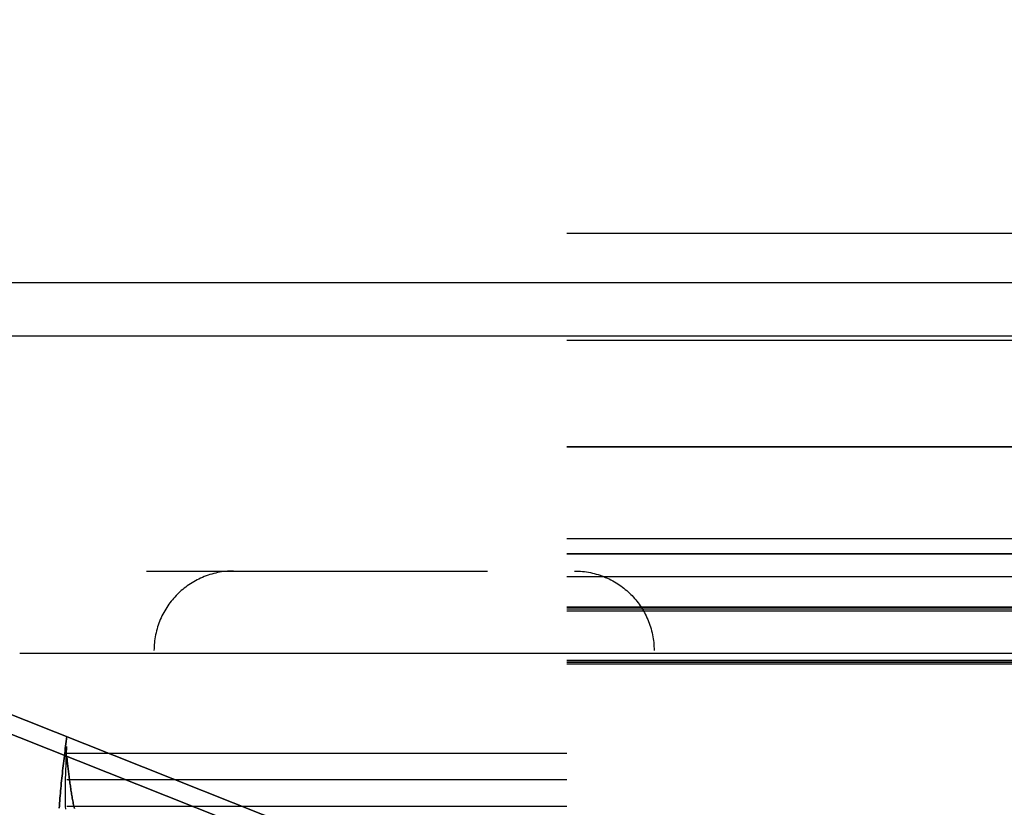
# Model space of a CAD drawing. Header units: millimetres. Extents: x -1690 to 192, y -898 to 54.
# Tile 145 of 256: x 27 to 52, y -809 to -789. Entities that reach past the tile are written whole.
import ezdxf

# ---------------------------------------------------------------- set-up
doc = ezdxf.new("R2010")
doc.units = ezdxf.units.MM
doc.header["$MEASUREMENT"] = 0
doc.layers.add('OVIDIO 186x93x72h', color=7, linetype='Continuous')

msp = doc.modelspace()

# ---------------------------------------------------------------- linework, layer by layer
at = {"layer": 'OVIDIO 186x93x72h', "extrusion": (0, 0.894427, -0.447214)}
for points in [[(-41.216, 261.919), (-41.219, 262.163), (-41.227, 262.409), (-41.241, 262.657), (-41.26, 262.907), (-41.286, 263.159), (-41.318, 263.412), (-41.355, 263.666), (-41.4, 263.921), (-41.45, 264.176), (-41.507, 264.432), (-41.57, 264.689), (-41.64, 264.946), (-41.717, 265.202), (-41.801, 265.458), (-41.891, 265.714), (-41.988, 265.968), (-42.092, 266.221), (-42.203, 266.473), (-42.32, 266.723), (-42.445, 266.971), (-42.576, 267.217), (-42.714, 267.46), (-42.858, 267.701), (-43.009, 267.938), (-43.166, 268.172), (-43.33, 268.403), (-43.5, 268.63), (-43.676, 268.852), (-43.858, 269.07), (-44.046, 269.284), (-44.239, 269.493), (-44.438, 269.697), (-44.642, 269.896), (-44.851, 270.089), (-45.064, 270.277), (-45.283, 270.459), (-45.505, 270.635), (-45.732, 270.805), (-45.962, 270.968), (-46.197, 271.126), (-46.434, 271.277), (-46.675, 271.421), (-46.918, 271.559), (-47.164, 271.69), (-47.412, 271.814), (-47.662, 271.932), (-47.914, 272.043), (-48.167, 272.147), (-48.421, 272.244), (-48.677, 272.334), (-48.933, 272.418), (-49.189, 272.494), (-49.446, 272.564), (-49.702, 272.628), (-49.959, 272.685), (-50.214, 272.735), (-50.469, 272.779), (-50.723, 272.817), (-50.976, 272.849), (-51.227, 272.874), (-51.477, 272.894), (-51.725, 272.908), (-51.972, 272.916), (-52.216, 272.919)], [(-52.216, 272.919), (-51.972, 272.916), (-51.725, 272.908), (-51.477, 272.894), (-51.227, 272.874), (-50.976, 272.849), (-50.723, 272.817), (-50.469, 272.779), (-50.214, 272.735), (-49.959, 272.685), (-49.702, 272.628), (-49.446, 272.564), (-49.189, 272.494), (-48.933, 272.418), (-48.677, 272.334), (-48.421, 272.244), (-48.167, 272.147), (-47.914, 272.043), (-47.662, 271.932), (-47.412, 271.814), (-47.164, 271.69), (-46.918, 271.559), (-46.675, 271.421), (-46.434, 271.277), (-46.197, 271.126), (-45.962, 270.968), (-45.732, 270.805), (-45.505, 270.635), (-45.283, 270.459), (-45.064, 270.277), (-44.851, 270.089), (-44.642, 269.896), (-44.438, 269.697), (-44.239, 269.493), (-44.046, 269.284), (-43.858, 269.07), (-43.676, 268.852), (-43.5, 268.63), (-43.33, 268.403), (-43.166, 268.172), (-43.009, 267.938), (-42.858, 267.701), (-42.714, 267.46), (-42.576, 267.217), (-42.445, 266.971), (-42.32, 266.723), (-42.203, 266.473), (-42.092, 266.221), (-41.988, 265.968), (-41.891, 265.714), (-41.801, 265.458), (-41.717, 265.202), (-41.64, 264.946), (-41.57, 264.689), (-41.507, 264.432), (-41.45, 264.176), (-41.4, 263.921), (-41.355, 263.666), (-41.318, 263.412), (-41.286, 263.159), (-41.26, 262.907), (-41.241, 262.657), (-41.227, 262.409), (-41.219, 262.163), (-41.216, 261.919)], [(-52.216, 272.919), (-51.951, 272.916), (-51.686, 272.906), (-51.42, 272.89), (-51.153, 272.867), (-50.886, 272.838), (-50.619, 272.802), (-50.352, 272.76), (-50.086, 272.711), (-49.82, 272.655), (-49.555, 272.592), (-49.291, 272.523), (-49.029, 272.447), (-48.769, 272.365), (-48.51, 272.276), (-48.254, 272.181), (-48, 272.079), (-47.749, 271.971), (-47.5, 271.857), (-47.255, 271.737), (-47.013, 271.611), (-46.775, 271.479), (-46.54, 271.342), (-46.31, 271.199), (-46.083, 271.051), (-45.861, 270.897), (-45.643, 270.739), (-45.43, 270.576), (-45.221, 270.409), (-45.018, 270.237), (-44.819, 270.061), (-44.626, 269.881), (-44.438, 269.697), (-44.254, 269.509), (-44.074, 269.316), (-43.898, 269.117), (-43.726, 268.914), (-43.559, 268.705), (-43.396, 268.492), (-43.238, 268.274), (-43.084, 268.052), (-42.936, 267.825), (-42.793, 267.595), (-42.656, 267.36), (-42.524, 267.122), (-42.398, 266.88), (-42.278, 266.634), (-42.164, 266.386), (-42.056, 266.135), (-41.954, 265.881), (-41.859, 265.625), (-41.77, 265.366), (-41.688, 265.106), (-41.612, 264.843), (-41.543, 264.58), (-41.48, 264.315), (-41.424, 264.049), (-41.375, 263.783), (-41.332, 263.516), (-41.297, 263.249), (-41.267, 262.982), (-41.245, 262.715), (-41.229, 262.449), (-41.219, 262.183), (-41.216, 261.919)], [(-41.216, 261.919), (-41.219, 262.163), (-41.227, 262.409), (-41.241, 262.657), (-41.26, 262.907), (-41.286, 263.159), (-41.318, 263.412), (-41.355, 263.666), (-41.4, 263.921), (-41.45, 264.176), (-41.507, 264.432), (-41.57, 264.689), (-41.64, 264.946), (-41.717, 265.202), (-41.801, 265.458), (-41.891, 265.714), (-41.988, 265.968), (-42.092, 266.221), (-42.203, 266.473), (-42.32, 266.723), (-42.445, 266.971), (-42.576, 267.217), (-42.714, 267.46), (-42.858, 267.701), (-43.009, 267.938), (-43.166, 268.172), (-43.33, 268.403), (-43.5, 268.63), (-43.676, 268.852), (-43.858, 269.07), (-44.046, 269.284), (-44.239, 269.493), (-44.438, 269.697), (-44.642, 269.896), (-44.851, 270.089), (-45.064, 270.277), (-45.283, 270.459), (-45.505, 270.635), (-45.732, 270.805), (-45.962, 270.968), (-46.197, 271.126), (-46.434, 271.277), (-46.675, 271.421), (-46.918, 271.559), (-47.164, 271.69), (-47.412, 271.814), (-47.662, 271.932), (-47.914, 272.043), (-48.167, 272.147), (-48.421, 272.244), (-48.677, 272.334), (-48.933, 272.418), (-49.189, 272.494), (-49.446, 272.564), (-49.702, 272.628), (-49.959, 272.685), (-50.214, 272.735), (-50.469, 272.779), (-50.723, 272.817), (-50.976, 272.849), (-51.227, 272.874), (-51.477, 272.894), (-51.725, 272.908), (-51.972, 272.916), (-52.216, 272.919)], [(-52.216, 272.919), (-51.972, 272.916), (-51.725, 272.908), (-51.477, 272.894), (-51.227, 272.874), (-50.976, 272.849), (-50.723, 272.817), (-50.469, 272.779), (-50.214, 272.735), (-49.959, 272.685), (-49.702, 272.628), (-49.446, 272.564), (-49.189, 272.494), (-48.933, 272.418), (-48.677, 272.334), (-48.421, 272.244), (-48.167, 272.147), (-47.914, 272.043), (-47.662, 271.932), (-47.412, 271.814), (-47.164, 271.69), (-46.918, 271.559), (-46.675, 271.421), (-46.434, 271.277), (-46.197, 271.126), (-45.962, 270.968), (-45.732, 270.805), (-45.505, 270.635), (-45.283, 270.459), (-45.064, 270.277), (-44.851, 270.089), (-44.642, 269.896), (-44.438, 269.697), (-44.239, 269.493), (-44.046, 269.284), (-43.858, 269.07), (-43.676, 268.852), (-43.5, 268.63), (-43.33, 268.403), (-43.166, 268.172), (-43.009, 267.938), (-42.858, 267.701), (-42.714, 267.46), (-42.576, 267.217), (-42.445, 266.971), (-42.32, 266.723), (-42.203, 266.473), (-42.092, 266.221), (-41.988, 265.968), (-41.891, 265.714), (-41.801, 265.458), (-41.717, 265.202), (-41.64, 264.946), (-41.57, 264.689), (-41.507, 264.432), (-41.45, 264.176), (-41.4, 263.921), (-41.355, 263.666), (-41.318, 263.412), (-41.286, 263.159), (-41.26, 262.907), (-41.241, 262.657), (-41.227, 262.409), (-41.219, 262.163), (-41.216, 261.919)]]:
    msp.add_lwpolyline(points, dxfattribs=at)
at = {"layer": 'OVIDIO 186x93x72h', "extrusion": (1, 0, 0)}
for points in [[(-793.506, 698.284), (-790.823, 696.942)], [(-800.115, 678.357), (-794.301, 689.985)], [(-794.301, 689.985), (-796.985, 691.327)], [(-796.985, 691.327), (-794.301, 689.985)], [(-794.301, 689.985), (-800.115, 678.357)], [(-801.457, 679.028), (-795.643, 690.656)], [(-802.799, 679.699), (-796.985, 691.327)], [(-796.985, 691.327), (-802.799, 679.699)], [(-797.208, 684.171), (-799.892, 685.513)], [(-805.482, 676.569), (-805.402, 676.53), (-805.321, 676.492), (-805.238, 676.457), (-805.153, 676.422), (-805.067, 676.39), (-804.98, 676.359), (-804.891, 676.33), (-804.801, 676.303), (-804.71, 676.278), (-804.617, 676.254), (-804.523, 676.233), (-804.428, 676.214), (-804.332, 676.198), (-804.236, 676.183), (-804.138, 676.171), (-804.039, 676.161), (-803.94, 676.154), (-803.84, 676.149), (-803.74, 676.147), (-803.639, 676.147), (-803.537, 676.149), (-803.436, 676.155), (-803.334, 676.162), (-803.232, 676.173), (-803.131, 676.186), (-803.029, 676.202), (-802.928, 676.22), (-802.827, 676.241), (-802.726, 676.265), (-802.626, 676.291), (-802.527, 676.32), (-802.428, 676.352), (-802.33, 676.386), (-802.233, 676.422), (-802.138, 676.461), (-802.043, 676.503), (-801.949, 676.546), (-801.857, 676.592), (-801.767, 676.641), (-801.677, 676.691), (-801.59, 676.744), (-801.504, 676.799), (-801.419, 676.855), (-801.337, 676.914), (-801.256, 676.975), (-801.177, 677.037), (-801.1, 677.101), (-801.025, 677.166), (-800.952, 677.233), (-800.881, 677.301), (-800.812, 677.371), (-800.746, 677.442), (-800.681, 677.514), (-800.619, 677.587), (-800.558, 677.661), (-800.5, 677.736), (-800.445, 677.812), (-800.391, 677.889), (-800.34, 677.966), (-800.29, 678.043), (-800.243, 678.121), (-800.199, 678.2), (-800.156, 678.278), (-800.115, 678.357)], [(-800.115, 678.357), (-802.799, 679.699)], [(-802.799, 679.699), (-800.115, 678.357)], [(-800.115, 678.357), (-800.156, 678.278), (-800.199, 678.2), (-800.243, 678.121), (-800.29, 678.043), (-800.34, 677.966), (-800.391, 677.889), (-800.445, 677.812), (-800.5, 677.736), (-800.558, 677.661), (-800.619, 677.587), (-800.681, 677.514), (-800.746, 677.442), (-800.812, 677.371), (-800.881, 677.301), (-800.952, 677.233), (-801.025, 677.166), (-801.1, 677.101), (-801.177, 677.037), (-801.256, 676.975), (-801.337, 676.914), (-801.419, 676.855), (-801.504, 676.799), (-801.59, 676.744), (-801.677, 676.691), (-801.767, 676.641), (-801.857, 676.592), (-801.949, 676.546), (-802.043, 676.503), (-802.138, 676.461), (-802.233, 676.422), (-802.33, 676.386), (-802.428, 676.352), (-802.527, 676.32), (-802.626, 676.291), (-802.726, 676.265), (-802.827, 676.241), (-802.928, 676.22), (-803.029, 676.202), (-803.131, 676.186), (-803.232, 676.173), (-803.334, 676.162), (-803.436, 676.155), (-803.537, 676.149), (-803.639, 676.147), (-803.74, 676.147), (-803.84, 676.149), (-803.94, 676.154), (-804.039, 676.161), (-804.138, 676.171), (-804.236, 676.183), (-804.332, 676.198), (-804.428, 676.214), (-804.523, 676.233), (-804.617, 676.254), (-804.71, 676.278), (-804.801, 676.303), (-804.891, 676.33), (-804.98, 676.359), (-805.067, 676.39), (-805.153, 676.422), (-805.238, 676.457), (-805.321, 676.492), (-805.402, 676.53), (-805.482, 676.569)], [(-804.587, 678.357), (-801.489, 676.808)], [(-803.453, 676.153), (-801.904, 679.252)], [(-804.14, 679.252), (-804.12, 679.242), (-804.1, 679.233), (-804.079, 679.224), (-804.058, 679.215), (-804.037, 679.207), (-804.015, 679.199), (-803.992, 679.192), (-803.97, 679.185), (-803.947, 679.179), (-803.924, 679.173), (-803.901, 679.168), (-803.877, 679.163), (-803.853, 679.159), (-803.829, 679.156), (-803.804, 679.153), (-803.78, 679.15), (-803.755, 679.148), (-803.73, 679.147), (-803.705, 679.146), (-803.679, 679.146), (-803.654, 679.147), (-803.629, 679.148), (-803.603, 679.15), (-803.578, 679.153), (-803.552, 679.156), (-803.527, 679.16), (-803.502, 679.165), (-803.476, 679.17), (-803.451, 679.176), (-803.426, 679.183), (-803.401, 679.19), (-803.377, 679.198), (-803.352, 679.206), (-803.328, 679.215), (-803.304, 679.225), (-803.28, 679.235), (-803.257, 679.246), (-803.234, 679.258), (-803.211, 679.27), (-803.189, 679.283), (-803.167, 679.296), (-803.146, 679.309), (-803.125, 679.324), (-803.104, 679.338), (-803.084, 679.353), (-803.064, 679.369), (-803.045, 679.385), (-803.026, 679.401), (-803.008, 679.418), (-802.99, 679.435), (-802.973, 679.453), (-802.956, 679.47), (-802.94, 679.488), (-802.924, 679.507), (-802.909, 679.525), (-802.895, 679.544), (-802.881, 679.563), (-802.867, 679.582), (-802.855, 679.601), (-802.842, 679.621), (-802.831, 679.64), (-802.819, 679.66), (-802.809, 679.679), (-802.799, 679.699)], [(-802.799, 679.699), (-802.809, 679.679), (-802.819, 679.66), (-802.831, 679.64), (-802.842, 679.621), (-802.855, 679.601), (-802.867, 679.582), (-802.881, 679.563), (-802.895, 679.544), (-802.909, 679.525), (-802.924, 679.507), (-802.94, 679.488), (-802.956, 679.47), (-802.973, 679.453), (-802.99, 679.435), (-803.008, 679.418), (-803.026, 679.401), (-803.045, 679.385), (-803.064, 679.369), (-803.084, 679.353), (-803.104, 679.338), (-803.125, 679.324), (-803.146, 679.309), (-803.167, 679.296), (-803.189, 679.283), (-803.211, 679.27), (-803.234, 679.258), (-803.257, 679.246), (-803.28, 679.235), (-803.304, 679.225), (-803.328, 679.215), (-803.352, 679.206), (-803.377, 679.198), (-803.401, 679.19), (-803.426, 679.183), (-803.451, 679.176), (-803.476, 679.17), (-803.502, 679.165), (-803.527, 679.16), (-803.552, 679.156), (-803.578, 679.153), (-803.603, 679.15), (-803.629, 679.148), (-803.654, 679.147), (-803.679, 679.146), (-803.705, 679.146), (-803.73, 679.147), (-803.755, 679.148), (-803.78, 679.15), (-803.804, 679.153), (-803.829, 679.156), (-803.853, 679.159), (-803.877, 679.163), (-803.901, 679.168), (-803.924, 679.173), (-803.947, 679.179), (-803.97, 679.185), (-803.992, 679.192), (-804.015, 679.199), (-804.037, 679.207), (-804.058, 679.215), (-804.079, 679.224), (-804.1, 679.233), (-804.12, 679.242), (-804.14, 679.252)], [(-805.482, 676.569), (-804.14, 679.252)], [(-804.14, 679.252), (-804.23, 679.297)], [(-804.23, 679.297), (-804.14, 679.252)], [(-804.14, 679.252), (-805.482, 676.569)], [(-807.807, 681.085), (-804.23, 679.297)], [(-808.478, 679.744), (-804.811, 677.91)], [(-805.482, 676.569), (-805.571, 676.613)], [(-805.571, 676.613), (-805.482, 676.569)], [(-805.571, 676.613), (-809.149, 678.402)], [(-807.315, 677.485), (-805.974, 680.169)], [(-809.149, 678.402), (-807.807, 681.085)], [(-807.807, 681.085), (-809.149, 678.402)], [(-807.807, 681.085), (-809.149, 678.402)], [(-809.149, 678.402), (-807.807, 681.085)]]:
    msp.add_lwpolyline(points, dxfattribs=at)
at = {"layer": 'OVIDIO 186x93x72h'}
for points in [[(41.216, -794.749), (55.426, -794.749)], [(89.788, -795.991), (-749.111, -795.991)], [(89.788, -797.332), (-749.111, -797.332)], [(41.216, -797.432), (55.426, -797.432)], [(41.216, -800.115), (76.216, -800.115)], [(76.216, -800.115), (41.216, -800.115)], [(76.216, -802.428), (41.216, -802.428)], [(41.216, -802.799), (76.216, -802.799)], [(76.216, -802.799), (41.216, -802.799)], [(76.216, -803.377), (41.216, -803.377)], [(41.216, -804.14), (76.216, -804.14)], [(76.216, -804.14), (41.216, -804.14)], [(41.216, -804.185), (76.216, -804.185)], [(41.216, -804.23), (76.216, -804.23)], [(90.716, -805.303), (27.467, -805.303)], [(76.216, -805.482), (41.216, -805.482)], [(41.216, -805.482), (76.216, -805.482)], [(41.216, -805.527), (76.216, -805.527)], [(76.216, -805.571), (41.216, -805.571)], [(28.649, -807.807), (41.216, -807.807)], [(41.216, -808.478), (28.649, -808.478)], [(41.216, -809.149), (28.649, -809.149)]]:
    msp.add_lwpolyline(points, dxfattribs=at)
at = {"layer": 'OVIDIO 186x93x72h', "extrusion": (-0.003049, -0.326394, 0.945229)}
for points in [[(38.146, -537.031), (38.101, -537.032), (38.057, -537.034), (38.012, -537.037), (37.966, -537.041), (37.92, -537.047), (37.875, -537.053), (37.828, -537.061), (37.782, -537.07), (37.736, -537.08), (37.689, -537.091), (37.643, -537.104), (37.596, -537.118), (37.55, -537.133), (37.503, -537.15), (37.457, -537.168), (37.411, -537.187), (37.365, -537.207), (37.32, -537.229), (37.274, -537.252), (37.23, -537.276), (37.185, -537.302), (37.141, -537.329), (37.098, -537.357), (37.055, -537.387), (37.013, -537.417), (36.971, -537.449), (36.93, -537.482), (36.89, -537.517), (36.851, -537.552), (36.812, -537.589), (36.774, -537.626), (36.738, -537.665), (36.702, -537.704), (36.667, -537.745), (36.634, -537.786), (36.601, -537.829), (36.569, -537.872), (36.539, -537.916), (36.51, -537.96), (36.481, -538.006), (36.454, -538.052), (36.429, -538.098), (36.404, -538.145), (36.381, -538.193), (36.358, -538.241), (36.338, -538.289), (36.318, -538.337), (36.3, -538.386), (36.282, -538.435), (36.266, -538.485), (36.252, -538.534), (36.238, -538.584), (36.226, -538.633), (36.215, -538.683), (36.205, -538.732), (36.196, -538.781), (36.189, -538.83), (36.182, -538.879), (36.177, -538.928), (36.173, -538.976), (36.17, -539.024), (36.168, -539.072), (36.167, -539.12), (36.167, -539.167)], [(36.167, -539.167), (36.167, -539.12), (36.168, -539.072), (36.17, -539.024), (36.173, -538.976), (36.177, -538.928), (36.182, -538.879), (36.189, -538.83), (36.196, -538.781), (36.205, -538.732), (36.215, -538.683), (36.226, -538.633), (36.238, -538.584), (36.252, -538.534), (36.266, -538.485), (36.282, -538.435), (36.3, -538.386), (36.318, -538.337), (36.338, -538.289), (36.358, -538.241), (36.381, -538.193), (36.404, -538.145), (36.429, -538.098), (36.454, -538.052), (36.481, -538.006), (36.51, -537.96), (36.539, -537.916), (36.569, -537.872), (36.601, -537.829), (36.634, -537.786), (36.667, -537.745), (36.702, -537.704), (36.738, -537.665), (36.774, -537.626), (36.812, -537.589), (36.851, -537.552), (36.89, -537.517), (36.93, -537.482), (36.971, -537.449), (37.013, -537.417), (37.055, -537.387), (37.098, -537.357), (37.141, -537.329), (37.185, -537.302), (37.23, -537.276), (37.274, -537.252), (37.32, -537.229), (37.365, -537.207), (37.411, -537.187), (37.457, -537.168), (37.503, -537.15), (37.55, -537.133), (37.596, -537.118), (37.643, -537.104), (37.689, -537.091), (37.736, -537.08), (37.782, -537.07), (37.828, -537.061), (37.875, -537.053), (37.92, -537.047), (37.966, -537.041), (38.012, -537.037), (38.057, -537.034), (38.101, -537.032), (38.146, -537.031)], [(38.151, -537.549), (38.106, -537.55), (38.062, -537.552), (38.017, -537.555), (37.971, -537.559), (37.926, -537.565), (37.88, -537.571), (37.834, -537.579), (37.787, -537.588), (37.741, -537.598), (37.694, -537.609), (37.648, -537.622), (37.601, -537.636), (37.555, -537.651), (37.509, -537.668), (37.462, -537.686), (37.416, -537.705), (37.37, -537.725), (37.325, -537.747), (37.28, -537.77), (37.235, -537.794), (37.19, -537.82), (37.146, -537.847), (37.103, -537.875), (37.06, -537.905), (37.018, -537.935), (36.976, -537.967), (36.935, -538), (36.895, -538.035), (36.856, -538.07), (36.817, -538.106), (36.78, -538.144), (36.743, -538.183), (36.707, -538.222), (36.672, -538.263), (36.639, -538.304), (36.606, -538.346), (36.574, -538.39), (36.544, -538.434), (36.515, -538.478), (36.486, -538.523), (36.459, -538.569), (36.434, -538.616), (36.409, -538.663), (36.386, -538.71), (36.364, -538.758), (36.343, -538.807), (36.323, -538.855), (36.305, -538.904), (36.287, -538.953), (36.272, -539.003), (36.257, -539.052), (36.243, -539.102), (36.231, -539.151), (36.22, -539.2), (36.21, -539.25), (36.202, -539.299), (36.194, -539.348), (36.188, -539.397), (36.182, -539.446), (36.178, -539.494), (36.175, -539.542), (36.173, -539.59), (36.172, -539.638), (36.172, -539.684)], [(36.172, -539.684), (36.172, -539.638), (36.173, -539.59), (36.175, -539.542), (36.178, -539.494), (36.182, -539.446), (36.188, -539.397), (36.194, -539.348), (36.202, -539.299), (36.21, -539.25), (36.22, -539.2), (36.231, -539.151), (36.243, -539.102), (36.257, -539.052), (36.272, -539.003), (36.287, -538.953), (36.305, -538.904), (36.323, -538.855), (36.343, -538.807), (36.364, -538.758), (36.386, -538.71), (36.409, -538.663), (36.434, -538.616), (36.459, -538.569), (36.486, -538.523), (36.515, -538.478), (36.544, -538.434), (36.574, -538.39), (36.606, -538.346), (36.639, -538.304), (36.672, -538.263), (36.707, -538.222), (36.743, -538.183), (36.78, -538.144), (36.817, -538.106), (36.856, -538.07), (36.895, -538.035), (36.935, -538), (36.976, -537.967), (37.018, -537.935), (37.06, -537.905), (37.103, -537.875), (37.146, -537.847), (37.19, -537.82), (37.235, -537.794), (37.28, -537.77), (37.325, -537.747), (37.37, -537.725), (37.416, -537.705), (37.462, -537.686), (37.509, -537.668), (37.555, -537.651), (37.601, -537.636), (37.648, -537.622), (37.694, -537.609), (37.741, -537.598), (37.787, -537.588), (37.834, -537.579), (37.88, -537.571), (37.926, -537.565), (37.971, -537.559), (38.017, -537.555), (38.062, -537.552), (38.106, -537.55), (38.151, -537.549)], [(48.736, -539.042), (48.735, -538.995), (48.733, -538.948), (48.73, -538.9), (48.726, -538.852), (48.721, -538.804), (48.715, -538.755), (48.707, -538.706), (48.699, -538.657), (48.689, -538.608), (48.678, -538.559), (48.666, -538.51), (48.653, -538.461), (48.639, -538.411), (48.623, -538.362), (48.606, -538.313), (48.588, -538.265), (48.569, -538.216), (48.548, -538.168), (48.526, -538.12), (48.503, -538.072), (48.479, -538.025), (48.453, -537.979), (48.427, -537.933), (48.399, -537.887), (48.37, -537.843), (48.339, -537.799), (48.308, -537.755), (48.276, -537.713), (48.242, -537.671), (48.208, -537.63), (48.172, -537.591), (48.136, -537.552), (48.098, -537.514), (48.06, -537.477), (48.021, -537.441), (47.981, -537.407), (47.94, -537.373), (47.898, -537.341), (47.856, -537.31), (47.813, -537.28), (47.77, -537.251), (47.726, -537.224), (47.681, -537.198), (47.636, -537.173), (47.591, -537.15), (47.545, -537.128), (47.499, -537.107), (47.453, -537.087), (47.407, -537.069), (47.36, -537.052), (47.313, -537.037), (47.266, -537.022), (47.22, -537.009), (47.173, -536.998), (47.126, -536.987), (47.08, -536.978), (47.033, -536.97), (46.987, -536.963), (46.941, -536.957), (46.895, -536.953), (46.85, -536.95), (46.805, -536.947), (46.76, -536.946), (46.715, -536.946)], [(46.715, -536.946), (46.76, -536.946), (46.805, -536.947), (46.85, -536.95), (46.895, -536.953), (46.941, -536.957), (46.987, -536.963), (47.033, -536.97), (47.08, -536.978), (47.126, -536.987), (47.173, -536.998), (47.22, -537.009), (47.266, -537.022), (47.313, -537.037), (47.36, -537.052), (47.407, -537.069), (47.453, -537.087), (47.499, -537.107), (47.545, -537.128), (47.591, -537.15), (47.636, -537.173), (47.681, -537.198), (47.726, -537.224), (47.77, -537.251), (47.813, -537.28), (47.856, -537.31), (47.898, -537.341), (47.94, -537.373), (47.981, -537.407), (48.021, -537.441), (48.06, -537.477), (48.098, -537.514), (48.136, -537.552), (48.172, -537.591), (48.208, -537.63), (48.242, -537.671), (48.276, -537.713), (48.308, -537.755), (48.339, -537.799), (48.37, -537.843), (48.399, -537.887), (48.427, -537.933), (48.453, -537.979), (48.479, -538.025), (48.503, -538.072), (48.526, -538.12), (48.548, -538.168), (48.569, -538.216), (48.588, -538.265), (48.606, -538.313), (48.623, -538.362), (48.639, -538.411), (48.653, -538.461), (48.666, -538.51), (48.678, -538.559), (48.689, -538.608), (48.699, -538.657), (48.707, -538.706), (48.715, -538.755), (48.721, -538.804), (48.726, -538.852), (48.73, -538.9), (48.733, -538.948), (48.735, -538.995), (48.736, -539.042)], [(46.72, -537.464), (46.765, -537.464), (46.81, -537.465), (46.855, -537.467), (46.9, -537.471), (46.946, -537.475), (46.992, -537.481), (47.038, -537.488), (47.085, -537.496), (47.131, -537.505), (47.178, -537.515), (47.225, -537.527), (47.272, -537.54), (47.318, -537.554), (47.365, -537.57), (47.412, -537.587), (47.458, -537.605), (47.504, -537.625), (47.55, -537.646), (47.596, -537.668), (47.641, -537.691), (47.686, -537.716), (47.731, -537.742), (47.775, -537.769), (47.818, -537.798), (47.861, -537.828), (47.903, -537.859), (47.945, -537.891), (47.986, -537.925), (48.026, -537.959), (48.065, -537.995), (48.103, -538.032), (48.141, -538.07), (48.177, -538.109), (48.213, -538.148), (48.247, -538.189), (48.281, -538.231), (48.313, -538.273), (48.345, -538.317), (48.375, -538.361), (48.404, -538.405), (48.432, -538.451), (48.458, -538.497), (48.484, -538.543), (48.508, -538.59), (48.531, -538.638), (48.553, -538.686), (48.574, -538.734), (48.593, -538.782), (48.611, -538.831), (48.628, -538.88), (48.644, -538.929), (48.658, -538.979), (48.672, -539.028), (48.684, -539.077), (48.694, -539.126), (48.704, -539.175), (48.713, -539.224), (48.72, -539.273), (48.726, -539.322), (48.731, -539.37), (48.735, -539.418), (48.738, -539.466), (48.74, -539.513), (48.741, -539.56)], [(48.741, -539.56), (48.74, -539.513), (48.738, -539.466), (48.735, -539.418), (48.731, -539.37), (48.726, -539.322), (48.72, -539.273), (48.713, -539.224), (48.704, -539.175), (48.694, -539.126), (48.684, -539.077), (48.672, -539.028), (48.658, -538.979), (48.644, -538.929), (48.628, -538.88), (48.611, -538.831), (48.593, -538.782), (48.574, -538.734), (48.553, -538.686), (48.531, -538.638), (48.508, -538.59), (48.484, -538.543), (48.458, -538.497), (48.432, -538.451), (48.404, -538.405), (48.375, -538.361), (48.345, -538.317), (48.313, -538.273), (48.281, -538.231), (48.247, -538.189), (48.213, -538.148), (48.177, -538.109), (48.141, -538.07), (48.103, -538.032), (48.065, -537.995), (48.026, -537.959), (47.986, -537.925), (47.945, -537.891), (47.903, -537.859), (47.861, -537.828), (47.818, -537.798), (47.775, -537.769), (47.731, -537.742), (47.686, -537.716), (47.641, -537.691), (47.596, -537.668), (47.55, -537.646), (47.504, -537.625), (47.458, -537.605), (47.412, -537.587), (47.365, -537.57), (47.318, -537.554), (47.272, -537.54), (47.225, -537.527), (47.178, -537.515), (47.131, -537.505), (47.085, -537.496), (47.038, -537.488), (46.992, -537.481), (46.946, -537.475), (46.9, -537.471), (46.855, -537.467), (46.81, -537.465), (46.765, -537.464), (46.72, -537.464)], [(48.751, -540.53), (48.752, -540.575), (48.754, -540.619), (48.757, -540.664), (48.761, -540.71), (48.766, -540.756), (48.772, -540.801), (48.779, -540.848), (48.788, -540.894), (48.798, -540.94), (48.808, -540.987), (48.82, -541.033), (48.834, -541.08), (48.848, -541.126), (48.864, -541.173), (48.881, -541.219), (48.899, -541.265), (48.918, -541.311), (48.939, -541.356), (48.96, -541.402), (48.983, -541.447), (49.008, -541.491), (49.033, -541.535), (49.06, -541.578), (49.088, -541.621), (49.117, -541.664), (49.147, -541.705), (49.178, -541.746), (49.211, -541.786), (49.244, -541.826), (49.279, -541.864), (49.314, -541.902), (49.351, -541.939), (49.388, -541.974), (49.426, -542.009), (49.466, -542.043), (49.506, -542.076), (49.546, -542.107), (49.588, -542.138), (49.63, -542.167), (49.673, -542.195), (49.717, -542.222), (49.76, -542.248), (49.805, -542.273), (49.85, -542.296), (49.895, -542.318), (49.941, -542.339), (49.987, -542.359), (50.033, -542.377), (50.08, -542.394), (50.126, -542.41), (50.173, -542.425), (50.22, -542.439), (50.266, -542.451), (50.313, -542.462), (50.36, -542.472), (50.406, -542.481), (50.453, -542.488), (50.499, -542.495), (50.545, -542.5), (50.591, -542.504), (50.636, -542.507), (50.681, -542.509), (50.726, -542.51), (50.771, -542.51)], [(50.771, -542.51), (50.726, -542.51), (50.681, -542.509), (50.636, -542.507), (50.591, -542.504), (50.545, -542.5), (50.499, -542.495), (50.453, -542.488), (50.406, -542.481), (50.36, -542.472), (50.313, -542.462), (50.266, -542.451), (50.22, -542.439), (50.173, -542.425), (50.126, -542.41), (50.08, -542.394), (50.033, -542.377), (49.987, -542.359), (49.941, -542.339), (49.895, -542.318), (49.85, -542.296), (49.805, -542.273), (49.76, -542.248), (49.717, -542.222), (49.673, -542.195), (49.63, -542.167), (49.588, -542.138), (49.546, -542.107), (49.506, -542.076), (49.466, -542.043), (49.426, -542.009), (49.388, -541.974), (49.351, -541.939), (49.314, -541.902), (49.279, -541.864), (49.244, -541.826), (49.211, -541.786), (49.178, -541.746), (49.147, -541.705), (49.117, -541.664), (49.088, -541.621), (49.06, -541.578), (49.033, -541.535), (49.008, -541.491), (48.983, -541.447), (48.96, -541.402), (48.939, -541.356), (48.918, -541.311), (48.899, -541.265), (48.881, -541.219), (48.864, -541.173), (48.848, -541.126), (48.834, -541.08), (48.82, -541.033), (48.808, -540.987), (48.798, -540.94), (48.788, -540.894), (48.779, -540.848), (48.772, -540.801), (48.766, -540.756), (48.761, -540.71), (48.757, -540.664), (48.754, -540.619), (48.752, -540.575), (48.751, -540.53)], [(50.771, -542.51), (50.721, -542.51), (50.67, -542.509), (50.62, -542.506), (50.57, -542.502), (50.52, -542.497), (50.47, -542.491), (50.42, -542.483), (50.37, -542.474), (50.321, -542.464), (50.272, -542.452), (50.223, -542.44), (50.175, -542.426), (50.127, -542.411), (50.08, -542.395), (50.033, -542.377), (49.987, -542.359), (49.941, -542.339), (49.896, -542.319), (49.852, -542.297), (49.809, -542.275), (49.766, -542.251), (49.724, -542.226), (49.682, -542.201), (49.642, -542.175), (49.602, -542.148), (49.564, -542.12), (49.526, -542.091), (49.489, -542.062), (49.453, -542.032), (49.418, -542.001), (49.384, -541.97), (49.351, -541.939), (49.318, -541.906), (49.286, -541.873), (49.255, -541.838), (49.225, -541.803), (49.195, -541.767), (49.165, -541.729), (49.137, -541.691), (49.109, -541.652), (49.082, -541.612), (49.055, -541.571), (49.03, -541.53), (49.006, -541.487), (48.982, -541.444), (48.96, -541.4), (48.938, -541.356), (48.918, -541.311), (48.899, -541.265), (48.88, -541.218), (48.863, -541.171), (48.847, -541.124), (48.832, -541.076), (48.819, -541.027), (48.806, -540.979), (48.795, -540.93), (48.785, -540.88), (48.777, -540.831), (48.769, -540.781), (48.763, -540.731), (48.758, -540.681), (48.754, -540.63), (48.752, -540.58), (48.751, -540.53)], [(50.771, -542.51), (50.726, -542.51), (50.681, -542.509), (50.636, -542.507), (50.591, -542.504), (50.545, -542.5), (50.499, -542.495), (50.453, -542.488), (50.406, -542.481), (50.36, -542.472), (50.313, -542.462), (50.266, -542.451), (50.22, -542.439), (50.173, -542.425), (50.126, -542.41), (50.08, -542.394), (50.033, -542.377), (49.987, -542.359), (49.941, -542.339), (49.895, -542.318), (49.85, -542.296), (49.805, -542.273), (49.76, -542.248), (49.717, -542.222), (49.673, -542.195), (49.63, -542.167), (49.588, -542.138), (49.546, -542.107), (49.506, -542.076), (49.466, -542.043), (49.426, -542.009), (49.388, -541.974), (49.351, -541.939), (49.314, -541.902), (49.279, -541.864), (49.244, -541.826), (49.211, -541.786), (49.178, -541.746), (49.147, -541.705), (49.117, -541.664), (49.088, -541.621), (49.06, -541.578), (49.033, -541.535), (49.008, -541.491), (48.983, -541.447), (48.96, -541.402), (48.939, -541.356), (48.918, -541.311), (48.899, -541.265), (48.881, -541.219), (48.864, -541.173), (48.848, -541.126), (48.834, -541.08), (48.82, -541.033), (48.808, -540.987), (48.798, -540.94), (48.788, -540.894), (48.779, -540.848), (48.772, -540.801), (48.766, -540.756), (48.761, -540.71), (48.757, -540.664), (48.754, -540.619), (48.752, -540.575), (48.751, -540.53)], [(48.751, -540.53), (48.752, -540.575), (48.754, -540.619), (48.757, -540.664), (48.761, -540.71), (48.766, -540.756), (48.772, -540.801), (48.779, -540.848), (48.788, -540.894), (48.798, -540.94), (48.808, -540.987), (48.82, -541.033), (48.834, -541.08), (48.848, -541.126), (48.864, -541.173), (48.881, -541.219), (48.899, -541.265), (48.918, -541.311), (48.939, -541.356), (48.96, -541.402), (48.983, -541.447), (49.008, -541.491), (49.033, -541.535), (49.06, -541.578), (49.088, -541.621), (49.117, -541.664), (49.147, -541.705), (49.178, -541.746), (49.211, -541.786), (49.244, -541.826), (49.279, -541.864), (49.314, -541.902), (49.351, -541.939), (49.388, -541.974), (49.426, -542.009), (49.466, -542.043), (49.506, -542.076), (49.546, -542.107), (49.588, -542.138), (49.63, -542.167), (49.673, -542.195), (49.717, -542.222), (49.76, -542.248), (49.805, -542.273), (49.85, -542.296), (49.895, -542.318), (49.941, -542.339), (49.987, -542.359), (50.033, -542.377), (50.08, -542.394), (50.126, -542.41), (50.173, -542.425), (50.22, -542.439), (50.266, -542.451), (50.313, -542.462), (50.36, -542.472), (50.406, -542.481), (50.453, -542.488), (50.499, -542.495), (50.545, -542.5), (50.591, -542.504), (50.636, -542.507), (50.681, -542.509), (50.726, -542.51), (50.771, -542.51)]]:
    msp.add_lwpolyline(points, dxfattribs=at)
at = {"layer": 'OVIDIO 186x93x72h', "extrusion": (-0.003235, -1.55701e-05, 0.999995)}
for points in [[(32.843, -803.234), (32.793, -803.235), (32.743, -803.237), (32.692, -803.24), (32.642, -803.244), (32.592, -803.25), (32.542, -803.257), (32.493, -803.265), (32.443, -803.275), (32.394, -803.285), (32.345, -803.297), (32.296, -803.31), (32.248, -803.325), (32.201, -803.34), (32.153, -803.357), (32.107, -803.375), (32.061, -803.394), (32.015, -803.414), (31.971, -803.435), (31.926, -803.457), (31.883, -803.48), (31.841, -803.504), (31.799, -803.529), (31.758, -803.554), (31.718, -803.581), (31.678, -803.608), (31.64, -803.637), (31.602, -803.666), (31.566, -803.695), (31.53, -803.726), (31.495, -803.757), (31.461, -803.788), (31.429, -803.82), (31.397, -803.853), (31.365, -803.887), (31.334, -803.921), (31.304, -803.957), (31.274, -803.994), (31.245, -804.031), (31.217, -804.07), (31.189, -804.109), (31.163, -804.149), (31.137, -804.19), (31.112, -804.232), (31.088, -804.275), (31.065, -804.318), (31.043, -804.362), (31.022, -804.407), (31.002, -804.452), (30.983, -804.498), (30.965, -804.545), (30.949, -804.592), (30.933, -804.64), (30.919, -804.688), (30.906, -804.736), (30.894, -804.785), (30.883, -804.835), (30.874, -804.884), (30.866, -804.934), (30.859, -804.984), (30.853, -805.034), (30.849, -805.084), (30.845, -805.134), (30.844, -805.184), (30.843, -805.234)], [(41.413, -803.234), (41.463, -803.235), (41.513, -803.237), (41.563, -803.24), (41.613, -803.244), (41.663, -803.25), (41.713, -803.257), (41.763, -803.265), (41.813, -803.274), (41.862, -803.285), (41.911, -803.297), (41.959, -803.31), (42.007, -803.325), (42.055, -803.34), (42.102, -803.357), (42.149, -803.374), (42.195, -803.393), (42.24, -803.413), (42.285, -803.434), (42.329, -803.456), (42.373, -803.479), (42.415, -803.503), (42.457, -803.528), (42.498, -803.554), (42.538, -803.581), (42.578, -803.608), (42.616, -803.636), (42.653, -803.665), (42.69, -803.695), (42.726, -803.725), (42.76, -803.756), (42.794, -803.788), (42.827, -803.82), (42.859, -803.853), (42.891, -803.886), (42.922, -803.921), (42.952, -803.957), (42.982, -803.993), (43.011, -804.031), (43.039, -804.069), (43.066, -804.109), (43.093, -804.149), (43.119, -804.19), (43.144, -804.232), (43.168, -804.274), (43.191, -804.318), (43.213, -804.362), (43.234, -804.407), (43.254, -804.452), (43.273, -804.498), (43.29, -804.545), (43.307, -804.592), (43.322, -804.639), (43.337, -804.688), (43.35, -804.736), (43.362, -804.785), (43.373, -804.834), (43.382, -804.884), (43.39, -804.934), (43.397, -804.983), (43.403, -805.033), (43.407, -805.084), (43.41, -805.134), (43.412, -805.184), (43.413, -805.234)]]:
    msp.add_lwpolyline(points, dxfattribs=at)
at = {"layer": 'OVIDIO 186x93x72h', "extrusion": (-2.56846e-05, 1, -8.30777e-08)}
for points in [[(-39.193, 679.899), (-30.623, 679.872)], [(-30.623, 679.872), (-39.193, 679.899)], [(-39.198, 678.313), (-30.628, 678.285)], [(-30.628, 678.285), (-39.198, 678.313)], [(-43.201, 677.374), (-74.201, 677.475)], [(-43.204, 676.665), (-74.204, 676.766)], [(-74.204, 676.766), (-43.204, 676.665)], [(-74.199, 678.183), (-43.199, 678.083)], [(-43.199, 678.083), (-74.199, 678.183)]]:
    msp.add_lwpolyline(points, dxfattribs=at)
at = {"layer": 'OVIDIO 186x93x72h', "extrusion": (-5.03619e-08, 1, 1.557e-05)}
for points in [[(-30.644, 679.884), (-30.649, 678.297)], [(-30.649, 678.297), (-30.644, 679.884)], [(-28.651, 677.6), (-28.646, 679.187)], [(-28.646, 679.187), (-28.651, 677.6)]]:
    msp.add_lwpolyline(points, dxfattribs=at)
at = {"layer": 'OVIDIO 186x93x72h', "extrusion": (-1.53093e-05, 0, 1)}
msp.add_lwpolyline([(39.227, -803.245), (30.657, -803.245)], dxfattribs=at)
at = {"layer": 'OVIDIO 186x93x72h', "extrusion": (1, 0, 1.53089e-05)}
msp.add_lwpolyline([(-803.245, 679.885), (-803.245, 678.298)], dxfattribs=at)
at = {"layer": 'OVIDIO 186x93x72h', "extrusion": (-5.03619e-08, 1, 1.55701e-05)}
for points in [[(-39.214, 679.912), (-39.219, 678.325)], [(-39.219, 678.325), (-39.214, 679.912)]]:
    msp.add_lwpolyline(points, dxfattribs=at)
at = {"layer": 'OVIDIO 186x93x72h', "extrusion": (-5.03618e-08, 1, 1.557e-05)}
for points in [[(-29.23, 679.677), (-29.235, 678.091)], [(-40.634, 678.127), (-40.629, 679.714)], [(-41.216, 679.228), (-41.221, 677.641)], [(-41.221, 677.641), (-41.216, 679.228)]]:
    msp.add_lwpolyline(points, dxfattribs=at)
at = {"layer": 'OVIDIO 186x93x72h', "extrusion": (0, 1, 0)}
for points in [[(-27.467, 678.939), (-90.716, 678.939)], [(-90.716, 678.939), (-27.467, 678.939)], [(-90.716, 679.61), (-27.467, 679.61)], [(-27.467, 679.61), (-90.716, 679.61)]]:
    msp.add_lwpolyline(points, dxfattribs=at)
at = {"layer": 'OVIDIO 186x93x72h', "extrusion": (0.999999, 0.001021, 0.000352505)}
for points in [[(-805.274, 679.165), (-807.913, 678.253)], [(-807.913, 678.253), (-805.274, 679.165)], [(-807.669, 677.544), (-805.274, 678.371)], [(-805.274, 677.578), (-807.424, 676.836)], [(-807.424, 676.836), (-805.274, 677.578)], [(-806.693, 678.715), (-805.286, 679.201)], [(-805.286, 679.201), (-806.693, 678.715)], [(-805.286, 678.408), (-806.448, 678.006)], [(-805.286, 677.614), (-806.203, 677.297)], [(-806.203, 677.297), (-805.286, 677.614)]]:
    msp.add_lwpolyline(points, dxfattribs=at)
at = {"layer": 'OVIDIO 186x93x72h', "extrusion": (0.999995, -0.000995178, 0.002882)}
for points in [[(-805.417, 677.431), (-805.907, 678.849)], [(-806.046, 677.213), (-806.536, 678.631)], [(-806.12, 677.188), (-806.61, 678.606)], [(-806.61, 678.606), (-806.12, 677.188)], [(-807.856, 678.175), (-807.366, 676.758)], [(-807.366, 676.758), (-807.856, 678.175)], [(-807.457, 676.726), (-807.946, 678.144)], [(-808.009, 676.536), (-808.498, 677.954)], [(-808.498, 677.954), (-808.009, 676.536)]]:
    msp.add_lwpolyline(points, dxfattribs=at)
at = {"layer": 'OVIDIO 186x93x72h', "extrusion": (0.114881, -0.045678, 0.992329)}
for points in [[(-739.678, -238.767), (-739.678, -345.623)], [(-739.678, -345.623), (-739.678, -238.767)], [(-740.135, -238.767), (-740.135, -345.623)], [(-740.135, -345.623), (-740.135, -238.767)]]:
    msp.add_lwpolyline(points, dxfattribs=at)
at = {"layer": 'OVIDIO 186x93x72h'}
for points in [[(28.459, -809.192, 676.759), (28.464, -809.13, 676.745), (28.468, -809.068, 676.732), (28.473, -809.006, 676.721), (28.478, -808.944, 676.71), (28.483, -808.882, 676.701), (28.489, -808.819, 676.693), (28.494, -808.756, 676.686), (28.5, -808.694, 676.681), (28.506, -808.631, 676.676), (28.513, -808.568, 676.673), (28.519, -808.505, 676.671), (28.526, -808.442, 676.67), (28.532, -808.379, 676.671), (28.539, -808.317, 676.673), (28.546, -808.254, 676.676), (28.553, -808.191, 676.68), (28.561, -808.129, 676.685), (28.568, -808.066, 676.692), (28.576, -808.004, 676.7), (28.583, -807.942, 676.709), (28.591, -807.88, 676.72), (28.599, -807.818, 676.731), (28.606, -807.757, 676.744), (28.614, -807.696, 676.758), (28.622, -807.635, 676.773), (28.63, -807.574, 676.789), (28.638, -807.514, 676.807), (28.646, -807.454, 676.825), (28.654, -807.395, 676.845)], [(28.654, -807.395, 676.845), (28.646, -807.454, 676.825), (28.638, -807.514, 676.807), (28.63, -807.574, 676.789), (28.622, -807.635, 676.773), (28.614, -807.696, 676.758), (28.606, -807.757, 676.744), (28.599, -807.818, 676.731), (28.591, -807.88, 676.72), (28.583, -807.942, 676.709), (28.576, -808.004, 676.7), (28.568, -808.066, 676.692), (28.561, -808.129, 676.685), (28.553, -808.191, 676.68), (28.546, -808.254, 676.676), (28.539, -808.317, 676.673), (28.532, -808.379, 676.671), (28.526, -808.442, 676.67), (28.519, -808.505, 676.671), (28.513, -808.568, 676.673), (28.506, -808.631, 676.676), (28.5, -808.694, 676.681), (28.494, -808.756, 676.686), (28.489, -808.819, 676.693), (28.483, -808.882, 676.701), (28.478, -808.944, 676.71), (28.473, -809.006, 676.721), (28.468, -809.068, 676.732), (28.464, -809.13, 676.745), (28.459, -809.192, 676.759)], [(28.624, -809.221, 677.524), (28.621, -809.15, 677.504), (28.62, -809.08, 677.487), (28.619, -809.008, 677.471), (28.618, -808.936, 677.457), (28.617, -808.864, 677.445), (28.617, -808.792, 677.435), (28.618, -808.719, 677.428), (28.618, -808.646, 677.422), (28.619, -808.573, 677.418), (28.621, -808.5, 677.416), (28.622, -808.427, 677.416), (28.624, -808.354, 677.418), (28.626, -808.281, 677.422), (28.628, -808.208, 677.428), (28.631, -808.136, 677.436), (28.634, -808.063, 677.446), (28.636, -807.992, 677.458), (28.639, -807.92, 677.473), (28.642, -807.849, 677.489), (28.645, -807.778, 677.508), (28.648, -807.708, 677.528), (28.652, -807.639, 677.551)], [(28.843, -809.202, 678.281), (28.835, -809.17, 678.27), (28.828, -809.138, 678.258), (28.822, -809.105, 678.248), (28.815, -809.073, 678.238), (28.808, -809.04, 678.228), (28.802, -809.007, 678.22), (28.796, -808.974, 678.211), (28.79, -808.94, 678.204), (28.784, -808.907, 678.196), (28.778, -808.873, 678.19), (28.772, -808.839, 678.184), (28.767, -808.805, 678.179), (28.761, -808.771, 678.174), (28.756, -808.737, 678.17), (28.751, -808.702, 678.166), (28.746, -808.668, 678.163), (28.741, -808.634, 678.161), (28.736, -808.599, 678.159), (28.731, -808.565, 678.158), (28.727, -808.53, 678.157), (28.722, -808.495, 678.157), (28.718, -808.461, 678.158), (28.713, -808.426, 678.159), (28.709, -808.392, 678.161), (28.705, -808.357, 678.164), (28.7, -808.323, 678.167), (28.696, -808.289, 678.171), (28.692, -808.254, 678.175), (28.688, -808.22, 678.18), (28.684, -808.186, 678.186), (28.68, -808.152, 678.192), (28.676, -808.118, 678.199), (28.672, -808.084, 678.206), (28.668, -808.05, 678.214), (28.664, -808.017, 678.223), (28.661, -807.984, 678.232), (28.657, -807.95, 678.242), (28.653, -807.917, 678.252), (28.649, -807.885, 678.263)], [(28.649, -807.885, 678.263), (28.653, -807.917, 678.252), (28.657, -807.95, 678.242), (28.661, -807.984, 678.232), (28.664, -808.017, 678.223), (28.668, -808.05, 678.214), (28.672, -808.084, 678.206), (28.676, -808.118, 678.199), (28.68, -808.152, 678.192), (28.684, -808.186, 678.186), (28.688, -808.22, 678.18), (28.692, -808.254, 678.175), (28.696, -808.289, 678.171), (28.7, -808.323, 678.167), (28.705, -808.357, 678.164), (28.709, -808.392, 678.161), (28.713, -808.426, 678.159), (28.718, -808.461, 678.158), (28.722, -808.495, 678.157), (28.727, -808.53, 678.157), (28.731, -808.565, 678.158), (28.736, -808.599, 678.159), (28.741, -808.634, 678.161), (28.746, -808.668, 678.163), (28.751, -808.702, 678.166), (28.756, -808.737, 678.17), (28.761, -808.771, 678.174), (28.767, -808.805, 678.179), (28.772, -808.839, 678.184), (28.778, -808.873, 678.19), (28.784, -808.907, 678.196), (28.79, -808.94, 678.204), (28.796, -808.974, 678.211), (28.802, -809.007, 678.22), (28.808, -809.04, 678.228), (28.815, -809.073, 678.238), (28.822, -809.105, 678.248), (28.828, -809.138, 678.258), (28.835, -809.17, 678.27), (28.843, -809.202, 678.281)]]:
    msp.add_polyline3d(points, dxfattribs=at)

doc.saveas('drawing.dxf')
